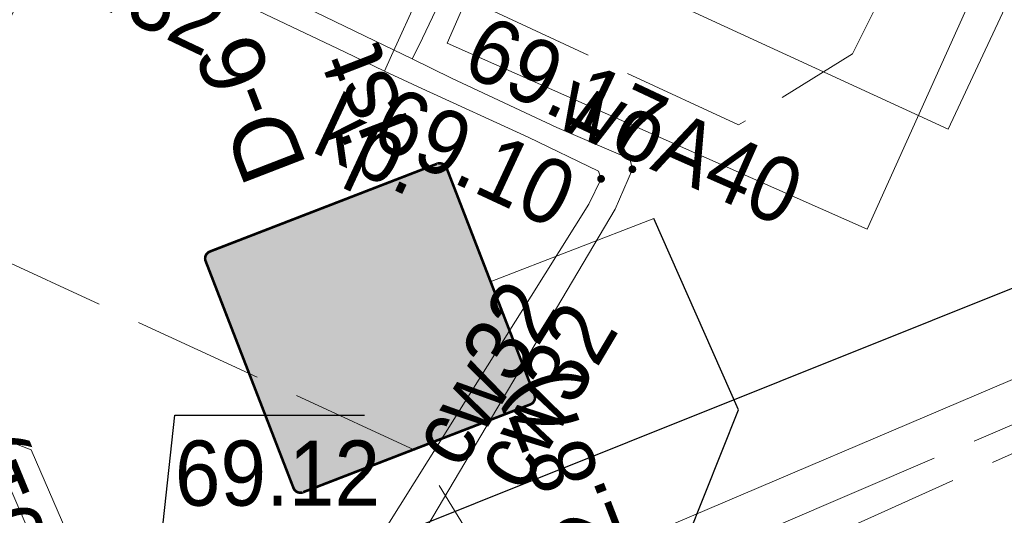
# Model space of a CAD drawing. Header units: feet. Extents: x 6524992 to 6539952, y 6047571 to 6067901.
# Tile 35 of 53: x 6531729.77 to 6531741.09, y 6048687.34 to 6048693.04. Entities that reach past the tile are written whole.
import ezdxf
from ezdxf.enums import TextEntityAlignment as Align

# ---------------------------------------------------------------- set-up
doc = ezdxf.new("R2010")
doc.units = ezdxf.units.FT
doc.header["$MEASUREMENT"] = 0
doc.linetypes.add('1.5_0.5', pattern=[2, 1.5, -0.5])
doc.linetypes.add('mz2.0_0.5', pattern=[2.5, 2, -0.5])
doc.layers.get('0').update_dxf_attribs({"linetype": 'CONTINUOUS', "lineweight": 18})
doc.layers.add('_Robocza', color=1, linetype='CONTINUOUS', lineweight=30, plot=False)
for name, color, linetype, lineweight in [('gaPionowe', 7, 'CONTINUOUS', 13), ('zzz.gaHSDlugosc', 7, 'CONTINUOUS', 30), ('zzz.gaHSDodTekst', 7, 'CONTINUOUS', 30), ('zzz.gaHSKilometraz', 7, 'CONTINUOUS', 30), ('zzz.gaHSNazwa', 7, 'CONTINUOUS', 30), ('zzz.gaHSOpis', 7, 'CONTINUOUS', 30), ('zzz.gaHSStan', 7, 'CONTINUOUS', 30), ('zzz.gaHSTrasa', 7, 'CONTINUOUS', 30), ('zzz.gaVSDodTekst', 7, 'CONTINUOUS', 30), ('zzz.gaVSDomyslna', 7, 'CONTINUOUS', 30), ('zzz.gaVSNazwa', 7, 'CONTINUOUS', 30), ('zzz.gaVSStan', 7, 'CONTINUOUS', 30), ('zzz.gaVSWielkość', 7, 'CONTINUOUS', 30)]:
    doc.layers.add(name, color=color, linetype=linetype, lineweight=lineweight)
for name, color, linetype, transparency in [('plac (powierzchnia)', 7, 'CONTINUOUS', 0.5), ('plac (powierzchnia)-Atr17', 7, 'CONTINUOUS', 0.5), ('przewód ciepłowniczy (linia)', 7, 'CONTINUOUS', 0.5), ('przewód ciepłowniczy (linia)-Atr1', 7, 'CONTINUOUS', 0.5), ('przewód elektroenergetyczny (linia)', 7, 'CONTINUOUS', 0.5), ('przewód telekomunikacyjny - projektowany lub w budowie (linia) - ob. projektowany', 7, 'CONTINUOUS', 0.5), ('przewód wodociągowy (linia)', 7, 'CONTINUOUS', 0.5), ('przewód wodociągowy (linia)-Atr1', 7, 'CONTINUOUS', 0.5), ('punkt o określonej wysokości (sieć ciepłownicza)', 7, 'CONTINUOUS', 0.5), ('punkt o określonej wysokości (sieć ciepłownicza)-Atr2', 7, 'CONTINUOUS', 0.5), ('punkt o określonej wysokości (sieć ciepłownicza)-Atr3', 7, 'CONTINUOUS', 0.5)]:
    doc.layers.add(name, color=color, linetype=linetype, transparency=transparency)
doc.styles.add('GA-ATR-TEXT', font='arial.ttf', dxfattribs={"width": 0.9})
doc.styles.add('GA4-HS-TEXT', font='arial.ttf', dxfattribs={"width": 0.9})
doc.styles.get("Standard").update_dxf_attribs({"font": 'arial.ttf'})
doc.dimstyles.new('GA-LEADER', dxfattribs={"dimtxt": 1, "dimasz": 1, "dimexe": 1, "dimexo": 1, "dimgap": 1, "dimtad": 1, "dimtxsty": 'Standard', "dimcen": 1, "dimadec": 0, "dimazin": 0, "dimtfac": 1, "dimtmove": 0, "dimatfit": 3, "dimfxl": 1, "dimarcsym": 0})

# ---------------------------------------------------------------- blocks, each defined once
blk = doc.blocks.new('PW01')
at = {"linetype": 'Continuous', "lineweight": 13}
h = blk.add_hatch(color=0, dxfattribs=at)
edge = h.paths.add_edge_path()
edge.add_arc((0, 0), 0.045, 0, 360)
blk = doc.blocks.new('z.ga4.HSL-desc')
at = {"layer": 'zzz.gaHSDlugosc', "style": 'GA4-HS-TEXT', "width": 0.9}
blk.add_attdef('LENGTH', (6.026, 0.4), '', height=1, dxfattribs=at)
at = {"layer": 'zzz.gaHSDodTekst', "style": 'GA4-HS-TEXT', "width": 0.9, "flags": 1}
blk.add_attdef('ADDTEXT', (0, -2.744), '', height=1, dxfattribs=at)
at = {"layer": 'zzz.gaHSKilometraz', "style": 'GA4-HS-TEXT', "width": 0.9, "flags": 1}
blk.add_attdef('POSITION', (0, -5.695), '', height=1, dxfattribs=at)
at = {"layer": 'zzz.gaHSNazwa', "style": 'GA4-HS-TEXT', "width": 0.9}
blk.add_attdef('NAME', (0, 0.4), '', height=1, dxfattribs=at)
at = {"layer": 'zzz.gaHSStan', "style": 'GA4-HS-TEXT', "width": 0.9}
blk.add_attdef('STATE', (0, -1.356), '', height=1, dxfattribs=at)
at = {"layer": 'zzz.gaHSTrasa', "style": 'GA4-HS-TEXT', "width": 0.9, "flags": 1}
blk.add_attdef('ROUTE', (0, -4.27), '', height=1, dxfattribs=at)
blk = doc.blocks.new('gaVScolumn0')
at = {"color": 0, "linetype": 'ByBlock', "lineweight": -2}
blk.add_line((0, 0), (0, 400), dxfattribs=at)
at = {"layer": 'zzz.gaVSDomyslna', "color": 7, "style": 'GA-ATR-TEXT'}
blk.add_attdef('X2', text='', height=150, dxfattribs=at).set_placement((-50, 0), align=Align.BOTTOM_RIGHT)
blk = doc.blocks.new('*U135')
at = {"layer": 'zzz.gaVSDomyslna', "lineweight": 0, "true_color": 0x2e2e2e}
h = blk.add_hatch(color=250, dxfattribs=at)
edge = h.paths.add_edge_path()
edge.add_line((-280, 594), (280, 594))
edge.add_arc((280, 580), 14, -0.0003, 89.9999, ccw=False)
edge.add_line((294, 580), (294, 20))
edge.add_arc((280, 20), 14, -89.9999, -0.0003, ccw=False)
edge.add_line((280, 6), (-280, 6))
edge.add_arc((-280, 20), 14, 180.0002, 269.9998, ccw=False)
edge.add_line((-294, 20), (-294, 580))
edge.add_arc((-280, 580), 14, 89.9999, 180.0002, ccw=False)
blk = doc.blocks.new('*U136')
at = {"layer": 'zzz.gaVSDomyslna', "color": 7, "lineweight": 0, "true_color": 0xffffff, "const_width": 6}
blk.add_lwpolyline([(280, 3), (-280, 3, -0.414214), (-297, 20), (-297, 580, -0.414214), (-280, 597), (280, 597, -0.414214), (297, 580), (297, 20, -0.414214), (280, 3, -1)], format="xyb", dxfattribs=at)
blk = doc.blocks.new('*U137')
at = {"layer": 'zzz.gaVSDomyslna', "lineweight": 0, "true_color": 0xffffff}
blk.add_hatch(color=7, dxfattribs=at).paths.add_polyline_path([(0, 484), (-279.438, 0), (279.438, 0)])
blk = doc.blocks.new('*U138')
at = {"layer": 'zzz.gaVSDomyslna', "lineweight": 0, "true_color": 0x000000}
h = blk.add_hatch(color=18, dxfattribs=at)
h.paths.add_polyline_path([(-24, 372, 1), (24, 372, 1)])
h.paths.add_polyline_path([(49.7297, 326.351), (0, 345), (-37.2973, 261.081), (-87.4155, 210.963), (-75.7601, 185.321), (-18.6486, 242.432), (-9.72973, 259.459), (0, 186.486), (-46.6216, 121.216), (-77.8378, 27.5676), (-112.5, 23.2348), (-112.5, 11.6777), (-51.0384, 0), (-18.6486, 102.568), (20.4993, 150.613), (90.969, 27.2907), (68.459, 9.13869), (68.459, 0), (93.2432, 0), (134.934, 23.8234), (57.3273, 171.982), (59.8365, 179.509), (49.7297, 223.784), (49.7297, 279.73), (74.5946, 247.095), (74.5946, 163.176), (99.4595, 177.162), (99.4595, 261.081)])
h.paths.add_polyline_path([(219.122, 83.9189), (111.876, 83.9189), (121.645, 65.2703), (228.446, 65.2703)])
h.paths.add_polyline_path([(50.0186, 83.9189), (-16.7151, 83.9189), (-22.6042, 65.2703), (60.675, 65.2703)], flags=17)
h.paths.add_polyline_path([(-66.917, 83.9189), (-219.122, 83.9189), (-228.446, 65.2703), (-73.1332, 65.2703)])
blk = doc.blocks.new('*U140')
at = {"layer": 'zzz.gaVSDomyslna', "color": 7, "true_color": 0xffffff}
for name, p in [('*U136', (0, 0)), ('*U137', (0, 96))]:
    blk.add_blockref(name, p, dxfattribs=at)
at = {"layer": 'zzz.gaVSDomyslna', "color": 250, "true_color": 0x2e2e2e}
blk.add_blockref('*U135', (0, 0), dxfattribs=at)
at = {"layer": 'zzz.gaVSDomyslna', "color": 18, "true_color": 0x000000}
blk.add_blockref('*U138', (0, 108), dxfattribs=at)
blk = doc.blocks.new('*U134')
at = {"layer": 'zzz.gaVSDomyslna'}
blk.add_blockref('*U140', (0, 0), dxfattribs=at)
at = {"layer": 'zzz.gaVSDodTekst', "flags": 1}
blk.add_attdef('Addtext', text='', height=1, dxfattribs=at).set_placement((0, 0), align=Align.MIDDLE_LEFT)
at = {"layer": 'zzz.gaVSDomyslna', "flags": 1}
for tag in ['Width', 'Height', 'Position', 'Route', 'ItemNo']:
    blk.add_attdef(tag, text='', height=1, dxfattribs=at).set_placement((0, 0), align=Align.MIDDLE_LEFT)
at = {"layer": 'zzz.gaVSNazwa', "style": 'GA-ATR-TEXT'}
blk.add_attdef('Name', text='', height=150, dxfattribs=at).set_placement((400, 375), align=Align.MIDDLE_LEFT)
at = {"layer": 'zzz.gaVSStan', "style": 'GA-ATR-TEXT'}
blk.add_attdef('State', text='', height=150, dxfattribs=at).set_placement((400, 120), align=Align.MIDDLE_LEFT)
at = {"layer": 'zzz.gaVSWielkość', "flags": 1}
blk.add_attdef('Size', text='', height=1, dxfattribs=at).set_placement((0, 0), align=Align.MIDDLE_LEFT)

msp = doc.modelspace()

# ---------------------------------------------------------------- linework, layer by layer
at = {"layer": '_Robocza'}
msp.add_lwpolyline([(6531680.58, 6048665.66), (6531745.534, 6048691.698)], dxfattribs=at)
msp.add_circle((6531733.871, 6048670.068), 50, dxfattribs=at)
at = {"layer": 'plac (powierzchnia)', "color": 7, "linetype": '1.5_0.5', "lineweight": 18, "flags": 128}
msp.add_lwpolyline([(6531740.73, 6048697.98), (6531741.77, 6048697.45), (6531739.34, 6048692.65), (6531738.03, 6048691.83), (6531730.72, 6048695.23), (6531728.53, 6048690.76), (6531734.35, 6048688.07), (6531735.84, 6048685.64), (6531744.8, 6048689.68), (6531745.1, 6048695.33), (6531747.26, 6048690.87), (6531751.48, 6048692.86), (6531767.74, 6048701.21), (6531766.11, 6048704.03), (6531757.83, 6048708), (6531748.08, 6048702.44), (6531743.75, 6048704.4)], close=True, dxfattribs=at)
at = {"layer": 'przewód ciepłowniczy (linia)', "color": 212, "linetype": 'Continuous', "lineweight": 18, "flags": 128}
for points in [[(6531736.31, 6048690.92), (6531736.45, 6048691.21), (6531736.42, 6048691.3), (6531735.61, 6048691.69), (6531734.39, 6048692.25), (6531733.96, 6048692.45), (6531733.5, 6048692.67), (6531728.04, 6048695.27), (6531727.25, 6048695.66), (6531726.42, 6048696.08), (6531726.38, 6048696.16), (6531726.81, 6048697.02), (6531732.15, 6048707.81), (6531735.8, 6048715.42), (6531736.18, 6048716.18), (6531736.29, 6048716.22), (6531737.1, 6048715.79), (6531738.87, 6048714.89), (6531742.86, 6048713.03), (6531743.69, 6048712.61), (6531743.71, 6048712.51), (6531743.33, 6048711.69), (6531743.03, 6048711.11), (6531742.82, 6048710.76)], [(6531736.61, 6048690.86), (6531736.81, 6048691.32), (6531736.78, 6048691.44), (6531735.94, 6048691.8), (6531734.73, 6048692.37), (6531734.28, 6048692.59), (6531733.85, 6048692.8), (6531728.44, 6048695.42), (6531727.57, 6048695.87), (6531726.81, 6048696.24), (6531726.75, 6048696.45), (6531727.15, 6048697.25), (6531732.45, 6048707.96), (6531735.78, 6048714.96), (6531736.19, 6048715.77), (6531736.3, 6048715.81), (6531737.1, 6048715.39), (6531742.56, 6048712.87), (6531743.33, 6048712.45), (6531743.39, 6048712.26), (6531743.25, 6048712.01), (6531742.82, 6048711.22), (6531742.63, 6048710.85)], [(6531733.96, 6048692.45), (6531734.04, 6048692.63), (6531734.36, 6048693.33), (6531734.8, 6048694.32), (6531735, 6048694.73)], [(6531734.28, 6048692.59), (6531734.36, 6048692.75), (6531734.7, 6048693.47), (6531735.07, 6048694.21), (6531735.25, 6048694.61)], [(6531731.03, 6048685.48), (6531729.9, 6048688.09), (6531729.62, 6048688.2), (6531713.19, 6048680.56), (6531713.06, 6048680.55), (6531707.33, 6048683.06), (6531698.19, 6048687.54), (6531698.09, 6048687.85), (6531698.8, 6048689.24), (6531698.7, 6048689.54), (6531696.1, 6048690.84)], [(6531730.54, 6048685.61), (6531730.77, 6048685.69), (6531732.19, 6048686.29), (6531733.8, 6048686.91), (6531736.31, 6048690.92)], [(6531731.03, 6048685.48), (6531731.23, 6048685.55), (6531732.71, 6048686.21), (6531734.21, 6048686.8), (6531736.61, 6048690.86)], [(6531730.54, 6048685.61), (6531729.65, 6048687.67), (6531729.36, 6048687.78), (6531713.2, 6048680.29), (6531713.09, 6048680.28), (6531706.96, 6048682.81), (6531697.69, 6048687.43), (6531697.6, 6048687.7), (6531698.35, 6048689.1), (6531698.28, 6048689.39), (6531695.77, 6048690.7)]]:
    msp.add_lwpolyline(points, dxfattribs=at)
at = {"layer": 'przewód elektroenergetyczny (linia)', "color": 1, "linetype": 'Continuous', "lineweight": 18, "flags": 128}
for points in [[(6531749.49, 6048711.13), (6531740.44, 6048691.78), (6531735.48, 6048694.07), (6531735.61, 6048694.43)], [(6531524.62, 6048598.6), (6531555.5, 6048616.95), (6531572.92, 6048623.16), (6531575.24, 6048622.1), (6531620.29, 6048637.98), (6531637.59, 6048644.26), (6531670.09, 6048656.43), (6531677.84, 6048659.68), (6531685.7, 6048662.4), (6531686.62, 6048662.48), (6531698.14, 6048666.84), (6531697.59, 6048668.55), (6531699.46, 6048670.8), (6531714.16, 6048677.4), (6531718.72, 6048679.35), (6531753.44, 6048694.11), (6531767.66, 6048701.72), (6531768.82, 6048702.43)]]:
    msp.add_lwpolyline(points, dxfattribs=at)
at = {"layer": 'przewód telekomunikacyjny - projektowany lub w budowie (linia) - ob. projektowany', "color": 30, "linetype": 'mz2.0_0.5', "lineweight": 18, "flags": 128}
msp.add_lwpolyline([(6531568.24, 6048619.8), (6531568.67, 6048619.94), (6531572.29, 6048623.33), (6531622.16, 6048639.9), (6531634.45, 6048644.52), (6531638.17, 6048644.19), (6531671.49, 6048657.1), (6531672.12, 6048658.8), (6531686.7, 6048664.57), (6531697.18, 6048668.72), (6531697.93, 6048668.73), (6531703.21, 6048670.97), (6531703.64, 6048672.18), (6531714.35, 6048676.87), (6531752.81, 6048693.37), (6531770.84, 6048703), (6531797.61, 6048720), (6531803.75, 6048710.52), (6531829.31, 6048728.41), (6531829.55, 6048728.77), (6531830.24, 6048729.25), (6531830.76, 6048729.32), (6531843.03, 6048737.91), (6531846.28, 6048740.34), (6531849.41, 6048741.92), (6531863.18, 6048752.15), (6531880.15, 6048769.44), (6531898, 6048788.57), (6531907.66, 6048799.24), (6531910.02, 6048801.83), (6531916.48, 6048812.02), (6531924.49, 6048823.3), (6531924.63, 6048825.25), (6531931.38, 6048835.54), (6531922.93, 6048840.88), (6531938.23, 6048866.1), (6531955.49, 6048901.5), (6531972.68, 6048938.54), (6531977.15, 6048949.18), (6531977.07, 6048949.9)], dxfattribs=at)
at = {"layer": 'przewód wodociągowy (linia)', "color": 5, "linetype": 'Continuous', "lineweight": 18, "flags": 128}
msp.add_lwpolyline([(6531735.44, 6048694.51), (6531734.68, 6048692.77), (6531739.51, 6048690.63), (6531741.91, 6048695.97)], dxfattribs=at)
at = {"layer": 'punkt o określonej wysokości (sieć ciepłownicza)-Atr2', "color": 7, "flags": 128}
msp.add_lwpolyline([(6531731.23, 6048685.55), (6531731.55, 6048688.49), (6531733.731, 6048688.49)], dxfattribs=at)

# ---------------------------------------------------------------- block references
at = {"layer": 'gaPionowe', "xscale": 0.005, "yscale": 0.005, "rotation": 111.1445835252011}
msp.add_blockref('*U134', (6531735.193, 6048690.034), dxfattribs=at).add_auto_attribs({'Name': 'D-6', 'State': 'ist'})
at = {"layer": 'gaPionowe', "xscale": 0.005, "yscale": 0.005, "rotation": 111.1447939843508}
msp.add_blockref('gaVScolumn0', (6531737.058, 6048690.755), dxfattribs=at)
at = {"layer": 'punkt o określonej wysokości (sieć ciepłownicza)', "color": 212, "linetype": 'Continuous', "lineweight": 13}
for p in [(6531736.81, 6048691.32), (6531736.45, 6048691.21)]:
    msp.add_blockref('PW01', p, dxfattribs=at)
at = {"layer": 'zzz.gaHSOpis', "xscale": 0.75, "yscale": 0.75}
for p, rotation, values in [((6531739.033, 6048681.95), 111.1536286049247, {'STATE': 'ist', 'LENGTH': 'l=(2.87)', 'NAME': 'P-14'}), ((6531732.809, 6048681.274), 112.3644003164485, {'STATE': 'ist', 'LENGTH': 'l=(6.01)', 'NAME': 'P-10'})]:
    msp.add_blockref('z.ga4.HSL-desc', p, dxfattribs=dict(at, rotation=rotation)).add_auto_attribs(values)

# ---------------------------------------------------------------- texts
at = {"layer": 'plac (powierzchnia)-Atr17', "color": 7, "width": 0.9}
msp.add_text('kp.', height=0.75, rotation=335.056, dxfattribs=at).set_placement((6531733.26, 6048691.87), align=Align.MIDDLE_LEFT)
at = {"layer": 'przewód ciepłowniczy (linia)-Atr1', "color": 212, "width": 0.9}
for rotation, p in [(334.536, (6531730.23, 6048694.23)), (59.411, (6531734.9, 6048687.96))]:
    msp.add_text('cw32', height=0.75, rotation=rotation, dxfattribs=at).set_placement(p, align=Align.TOP_LEFT)
msp.add_text('cw32', height=0.75, rotation=57.956, dxfattribs=at).set_placement((6531734.51, 6048688.04), align=Align.MIDDLE_LEFT)
at = {"layer": 'przewód wodociągowy (linia)-Atr1', "color": 5, "width": 0.9}
msp.add_text('woA40', height=0.75, rotation=336.103, dxfattribs=at).set_placement((6531736.05, 6048692.16), align=Align.MIDDLE_LEFT)
at = {"layer": 'punkt o określonej wysokości (sieć ciepłownicza)-Atr2', "color": 212, "width": 0.9}
for s, rotation, p in [('69.17', 334.776, (6531734.82, 6048692.44)), ('69.10', 335.056, (6531733.77, 6048691.62))]:
    msp.add_text(s, height=0.75, rotation=rotation, dxfattribs=at).set_placement(p)
at = {"layer": 'punkt o określonej wysokości (sieć ciepłownicza)-Atr3', "color": 212, "width": 0.9}
msp.add_text('69.12', height=0.75, dxfattribs=at).set_placement((6531731.55, 6048687.223), align=Align.BOTTOM_LEFT)

# ---------------------------------------------------------------- leaders
at = {"layer": 'gaPionowe'}
msp.add_leader([(6531736.62, 6048685.006), (6531738.029, 6048688.55), (6531737.058, 6048690.755)], dimstyle='GA-LEADER', override={"dimasz": 0.3}, dxfattribs=at)

doc.saveas('drawing.dxf')
